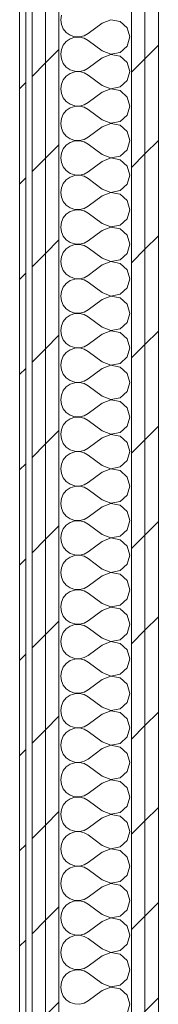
# Model space of a CAD drawing. Header units: millimetres. Extents: x -28277 to 305935, y -19284 to 4746.
# Tile 145 of 256: x 114887 to 115021, y -254 to 696. Entities that reach past the tile are written whole.
import ezdxf

# ---------------------------------------------------------------- set-up
doc = ezdxf.new("R2010")
doc.units = ezdxf.units.MM
doc.header["$MEASUREMENT"] = 0
doc.linetypes.add('Wipeout_Contour', pattern=[1000, 0, -1000])
doc.layers.add('Nuevo_08_E_Envans secs', color=7, linetype='Continuous')
doc.layers.add('Nuevo_08_E_Envans secs_Pluma_Nº__1', color=7, linetype='Continuous', lineweight=5)
for name, color, linetype, lineweight, true_color in [('Nuevo_08_E_Envans secs_Pluma_Nº__102', 7, 'Continuous', 5, 0xcccccc), ('Nuevo_08_E_Envans secs_Pluma_Nº__171', 171, 'Continuous', 13, 0xaaaaff), ('Nuevo_08_E_Envans secs_Pluma_Nº__177', 7, 'Continuous', 15, 0xf7e046)]:
    doc.layers.add(name, color=color, linetype=linetype, lineweight=lineweight, true_color=true_color)
pattern_1 = [(45, (114496.2, -37.4), (-91.924, 91.924), [97.5, -32.5]), (45, (114496.2, 54.52), (-91.924, 91.924), [97.5, -32.5])]

# ---------------------------------------------------------------- blocks, each defined once
blk = doc.blocks.new('*X176', base_point=(114496.2, -37.4))
at = {"layer": 'Nuevo_08_E_Envans secs_Pluma_Nº__102', "color": 254, "linetype": 'Continuous', "lineweight": 5, "true_color": 0xcccccc}
for p, q in [((114927.39, 700.49), (114926.75, 695.93)), ((114926.75, 695.93), (114927.39, 691.38)), ((114975.26, 695.87), (114966.75, 692.6)), ((114984.21, 694.17), (114975.26, 695.87)), ((114990.93, 688.03), (114984.21, 694.17)), ((114927.39, 691.38), (114929.24, 687.17)), ((114929.24, 687.17), (114932.18, 683.63)), ((114966.75, 692.6), (114953.42, 682.6)), ((114993.42, 679.27), (114990.93, 688.03)), ((114932.18, 674.9), (114929.24, 671.36)), ((114932.18, 683.63), (114935.97, 681.03)), ((114935.97, 677.51), (114932.18, 674.9)), ((114935.97, 681.03), (114940.32, 679.56)), ((114940.32, 678.98), (114935.97, 677.51)), ((114940.32, 679.56), (114944.92, 679.33)), ((114944.92, 679.2), (114940.32, 678.98)), ((114944.92, 679.33), (114949.4, 680.38)), ((114949.4, 678.16), (114944.92, 679.2)), ((114949.4, 680.38), (114953.42, 682.6)), ((114953.42, 675.93), (114949.4, 678.16)), ((114966.75, 665.93), (114953.42, 675.93)), ((114990.93, 670.5), (114993.42, 679.27)), ((114927.39, 667.15), (114926.75, 662.6)), ((114929.24, 671.36), (114927.39, 667.15)), ((114966.75, 665.93), (114975.26, 662.67)), ((114984.21, 664.36), (114990.93, 670.5)), ((114926.75, 662.6), (114927.39, 658.05)), ((114927.39, 658.05), (114929.24, 653.84)), ((114966.75, 659.27), (114953.42, 649.27)), ((114975.26, 662.53), (114966.75, 659.27)), ((114975.26, 662.67), (114984.21, 664.36)), ((114984.21, 660.84), (114975.26, 662.53)), ((114990.93, 654.7), (114984.21, 660.84)), ((114929.24, 653.84), (114932.18, 650.3)), ((114932.18, 650.3), (114935.97, 647.69)), ((114935.97, 647.69), (114940.32, 646.22)), ((114940.32, 646.22), (114944.92, 646)), ((114944.92, 646), (114949.4, 647.04)), ((114949.4, 647.04), (114953.42, 649.27)), ((114993.42, 645.93), (114990.93, 654.7)), ((114929.24, 638.03), (114927.39, 633.82)), ((114932.18, 641.57), (114929.24, 638.03)), ((114935.97, 644.17), (114932.18, 641.57)), ((114940.32, 645.64), (114935.97, 644.17)), ((114944.92, 645.87), (114940.32, 645.64)), ((114949.4, 644.83), (114944.92, 645.87)), ((114953.42, 642.6), (114949.4, 644.83)), ((114966.75, 632.6), (114953.42, 642.6)), ((114984.21, 631.03), (114990.93, 637.17)), ((114990.93, 637.17), (114993.42, 645.93)), ((114927.39, 633.82), (114926.75, 629.27)), ((114926.75, 629.27), (114927.39, 624.71)), ((114966.75, 632.6), (114975.26, 629.33)), ((114975.26, 629.2), (114966.75, 625.93)), ((114975.26, 629.33), (114984.21, 631.03)), ((114984.21, 627.51), (114975.26, 629.2)), ((114990.93, 621.36), (114984.21, 627.51)), ((114927.39, 624.71), (114929.24, 620.5)), ((114929.24, 620.5), (114932.18, 616.96)), ((114966.75, 625.93), (114953.42, 615.93)), ((114993.42, 612.6), (114990.93, 621.36)), ((114932.18, 608.24), (114929.24, 604.7)), ((114932.18, 616.96), (114935.97, 614.36)), ((114935.97, 610.84), (114932.18, 608.24)), ((114935.97, 614.36), (114940.32, 612.89)), ((114940.32, 612.31), (114935.97, 610.84)), ((114940.32, 612.89), (114944.92, 612.67)), ((114944.92, 612.53), (114940.32, 612.31)), ((114944.92, 612.67), (114949.4, 613.71)), ((114949.4, 611.49), (114944.92, 612.53)), ((114949.4, 613.71), (114953.42, 615.93)), ((114953.42, 609.27), (114949.4, 611.49)), ((114966.75, 599.27), (114953.42, 609.27)), ((114990.93, 603.84), (114993.42, 612.6)), ((114927.39, 600.49), (114926.75, 595.93)), ((114929.24, 604.7), (114927.39, 600.49)), ((114966.75, 599.27), (114975.26, 596)), ((114984.21, 597.69), (114990.93, 603.84)), ((114926.75, 595.93), (114927.39, 591.38)), ((114927.39, 591.38), (114929.24, 587.17)), ((114966.75, 592.6), (114953.42, 582.6)), ((114975.26, 595.87), (114966.75, 592.6)), ((114975.26, 596), (114984.21, 597.69)), ((114984.21, 594.17), (114975.26, 595.87)), ((114990.93, 588.03), (114984.21, 594.17)), ((114929.24, 587.17), (114932.18, 583.63)), ((114932.18, 583.63), (114935.97, 581.03)), ((114935.97, 581.03), (114940.32, 579.56)), ((114940.32, 579.56), (114944.92, 579.33)), ((114944.92, 579.33), (114949.4, 580.38)), ((114949.4, 580.38), (114953.42, 582.6)), ((114993.42, 579.27), (114990.93, 588.03)), ((114929.24, 571.36), (114927.39, 567.15)), ((114932.18, 574.9), (114929.24, 571.36)), ((114935.97, 577.51), (114932.18, 574.9)), ((114940.32, 578.98), (114935.97, 577.51)), ((114944.92, 579.2), (114940.32, 578.98)), ((114949.4, 578.16), (114944.92, 579.2)), ((114953.42, 575.93), (114949.4, 578.16)), ((114966.75, 565.93), (114953.42, 575.93)), ((114984.21, 564.36), (114990.93, 570.5)), ((114990.93, 570.5), (114993.42, 579.27)), ((114927.39, 567.15), (114926.75, 562.6)), ((114926.75, 562.6), (114927.39, 558.05)), ((114966.75, 565.93), (114975.26, 562.67)), ((114975.26, 562.53), (114966.75, 559.27)), ((114975.26, 562.67), (114984.21, 564.36)), ((114984.21, 560.84), (114975.26, 562.53)), ((114990.93, 554.7), (114984.21, 560.84)), ((114927.39, 558.05), (114929.24, 553.84)), ((114929.24, 553.84), (114932.18, 550.3)), ((114966.75, 559.27), (114953.42, 549.27)), ((114993.42, 545.93), (114990.93, 554.7)), ((114932.18, 541.57), (114929.24, 538.03)), ((114932.18, 550.3), (114935.97, 547.69)), ((114935.97, 544.17), (114932.18, 541.57)), ((114935.97, 547.69), (114940.32, 546.22)), ((114940.32, 545.64), (114935.97, 544.17)), ((114940.32, 546.22), (114944.92, 546)), ((114944.92, 545.87), (114940.32, 545.64)), ((114944.92, 546), (114949.4, 547.04)), ((114949.4, 544.83), (114944.92, 545.87)), ((114949.4, 547.04), (114953.42, 549.27)), ((114953.42, 542.6), (114949.4, 544.83)), ((114966.75, 532.6), (114953.42, 542.6)), ((114990.93, 537.17), (114993.42, 545.93)), ((114927.39, 533.82), (114926.75, 529.27)), ((114929.24, 538.03), (114927.39, 533.82)), ((114966.75, 532.6), (114975.26, 529.33)), ((114984.21, 531.03), (114990.93, 537.17)), ((114926.75, 529.27), (114927.39, 524.71)), ((114927.39, 524.71), (114929.24, 520.5)), ((114966.75, 525.93), (114953.42, 515.93)), ((114975.26, 529.2), (114966.75, 525.93)), ((114975.26, 529.33), (114984.21, 531.03)), ((114984.21, 527.51), (114975.26, 529.2)), ((114990.93, 521.36), (114984.21, 527.51)), ((114929.24, 520.5), (114932.18, 516.96)), ((114932.18, 516.96), (114935.97, 514.36)), ((114935.97, 514.36), (114940.32, 512.89)), ((114944.92, 512.67), (114949.4, 513.71)), ((114949.4, 513.71), (114953.42, 515.93)), ((114993.42, 512.6), (114990.93, 521.36)), ((114929.24, 504.7), (114927.39, 500.49)), ((114932.18, 508.24), (114929.24, 504.7)), ((114935.97, 510.84), (114932.18, 508.24)), ((114940.32, 512.31), (114935.97, 510.84)), ((114940.32, 512.89), (114944.92, 512.67)), ((114944.92, 512.53), (114940.32, 512.31)), ((114949.4, 511.49), (114944.92, 512.53)), ((114953.42, 509.27), (114949.4, 511.49)), ((114966.75, 499.27), (114953.42, 509.27)), ((114984.21, 497.69), (114990.93, 503.84)), ((114990.93, 503.84), (114993.42, 512.6)), ((114927.39, 500.49), (114926.75, 495.93)), ((114926.75, 495.93), (114927.39, 491.38)), ((114966.75, 499.27), (114975.26, 496)), ((114975.26, 495.87), (114966.75, 492.6)), ((114975.26, 496), (114984.21, 497.69)), ((114984.21, 494.17), (114975.26, 495.87)), ((114990.93, 488.03), (114984.21, 494.17)), ((114927.39, 491.38), (114929.24, 487.17)), ((114929.24, 487.17), (114932.18, 483.63)), ((114966.75, 492.6), (114953.42, 482.6)), ((114993.42, 479.27), (114990.93, 488.03)), ((114932.18, 483.63), (114935.97, 481.03)), ((114935.97, 477.51), (114932.18, 474.9)), ((114935.97, 481.03), (114940.32, 479.56)), ((114940.32, 478.98), (114935.97, 477.51)), ((114940.32, 479.56), (114944.92, 479.33)), ((114944.92, 479.2), (114940.32, 478.98)), ((114944.92, 479.33), (114949.4, 480.38)), ((114949.4, 478.16), (114944.92, 479.2)), ((114949.4, 480.38), (114953.42, 482.6)), ((114953.42, 475.93), (114949.4, 478.16)), ((114966.75, 465.93), (114953.42, 475.93)), ((114990.93, 470.5), (114993.42, 479.27)), ((114927.39, 467.15), (114926.75, 462.6)), ((114929.24, 471.36), (114927.39, 467.15)), ((114932.18, 474.9), (114929.24, 471.36)), ((114966.75, 465.93), (114975.26, 462.67)), ((114984.21, 464.36), (114990.93, 470.5)), ((114926.75, 462.6), (114927.39, 458.05)), ((114927.39, 458.05), (114929.24, 453.84)), ((114966.75, 459.27), (114953.42, 449.27)), ((114975.26, 462.53), (114966.75, 459.27)), ((114975.26, 462.67), (114984.21, 464.36)), ((114984.21, 460.84), (114975.26, 462.53)), ((114990.93, 454.7), (114984.21, 460.84)), ((114929.24, 453.84), (114932.18, 450.3)), ((114932.18, 450.3), (114935.97, 447.69)), ((114935.97, 447.69), (114940.32, 446.22)), ((114944.92, 446), (114949.4, 447.04)), ((114949.4, 447.04), (114953.42, 449.27)), ((114993.42, 445.93), (114990.93, 454.7)), ((114929.24, 438.03), (114927.39, 433.82)), ((114932.18, 441.57), (114929.24, 438.03)), ((114935.97, 444.17), (114932.18, 441.57)), ((114940.32, 445.64), (114935.97, 444.17)), ((114940.32, 446.22), (114944.92, 446)), ((114944.92, 445.87), (114940.32, 445.64)), ((114949.4, 444.83), (114944.92, 445.87)), ((114953.42, 442.6), (114949.4, 444.83)), ((114966.75, 432.6), (114953.42, 442.6)), ((114984.21, 431.03), (114990.93, 437.17)), ((114990.93, 437.17), (114993.42, 445.93)), ((114927.39, 433.82), (114926.75, 429.27)), ((114926.75, 429.27), (114927.39, 424.71)), ((114966.75, 432.6), (114975.26, 429.33)), ((114975.26, 429.2), (114966.75, 425.93)), ((114975.26, 429.33), (114984.21, 431.03)), ((114984.21, 427.51), (114975.26, 429.2)), ((114927.39, 424.71), (114929.24, 420.5)), ((114929.24, 420.5), (114932.18, 416.96)), ((114966.75, 425.93), (114953.42, 415.93)), ((114990.93, 421.36), (114984.21, 427.51)), ((114993.42, 412.6), (114990.93, 421.36)), ((114932.18, 416.96), (114935.97, 414.36)), ((114935.97, 410.84), (114932.18, 408.24)), ((114935.97, 414.36), (114940.32, 412.89)), ((114940.32, 412.31), (114935.97, 410.84)), ((114940.32, 412.89), (114944.92, 412.67)), ((114944.92, 412.53), (114940.32, 412.31)), ((114944.92, 412.67), (114949.4, 413.71)), ((114949.4, 411.49), (114944.92, 412.53)), ((114949.4, 413.71), (114953.42, 415.93)), ((114953.42, 409.27), (114949.4, 411.49)), ((114966.75, 399.27), (114953.42, 409.27)), ((114990.93, 403.84), (114993.42, 412.6)), ((114927.39, 400.49), (114926.75, 395.93)), ((114929.24, 404.7), (114927.39, 400.49)), ((114932.18, 408.24), (114929.24, 404.7)), ((114966.75, 399.27), (114975.26, 396)), ((114984.21, 397.69), (114990.93, 403.84)), ((114926.75, 395.93), (114927.39, 391.38)), ((114927.39, 391.38), (114929.24, 387.17)), ((114966.75, 392.6), (114953.42, 382.6)), ((114975.26, 395.87), (114966.75, 392.6)), ((114975.26, 396), (114984.21, 397.69)), ((114984.21, 394.17), (114975.26, 395.87)), ((114990.93, 388.03), (114984.21, 394.17)), ((114929.24, 387.17), (114932.18, 383.63)), ((114932.18, 383.63), (114935.97, 381.03)), ((114935.97, 381.03), (114940.32, 379.56)), ((114944.92, 379.33), (114949.4, 380.38)), ((114949.4, 380.38), (114953.42, 382.6)), ((114993.42, 379.27), (114990.93, 388.03)), ((114929.24, 371.36), (114927.39, 367.15)), ((114932.18, 374.9), (114929.24, 371.36)), ((114935.97, 377.51), (114932.18, 374.9)), ((114940.32, 378.98), (114935.97, 377.51)), ((114940.32, 379.56), (114944.92, 379.33)), ((114944.92, 379.2), (114940.32, 378.98)), ((114949.4, 378.16), (114944.92, 379.2)), ((114953.42, 375.93), (114949.4, 378.16)), ((114966.75, 365.93), (114953.42, 375.93)), ((114990.93, 370.5), (114993.42, 379.27)), ((114927.39, 367.15), (114926.75, 362.6)), ((114926.75, 362.6), (114927.39, 358.05)), ((114966.75, 365.93), (114975.26, 362.67)), ((114975.26, 362.53), (114966.75, 359.27)), ((114975.26, 362.67), (114984.21, 364.36)), ((114984.21, 360.84), (114975.26, 362.53)), ((114984.21, 364.36), (114990.93, 370.5)), ((114927.39, 358.05), (114929.24, 353.84)), ((114929.24, 353.84), (114932.18, 350.3)), ((114966.75, 359.27), (114953.42, 349.27)), ((114990.93, 354.7), (114984.21, 360.84)), ((114993.42, 345.93), (114990.93, 354.7)), ((114932.18, 350.3), (114935.97, 347.69)), ((114935.97, 344.17), (114932.18, 341.57)), ((114935.97, 347.69), (114940.32, 346.22)), ((114940.32, 345.64), (114935.97, 344.17)), ((114940.32, 346.22), (114944.92, 346)), ((114944.92, 345.87), (114940.32, 345.64)), ((114944.92, 346), (114949.4, 347.04)), ((114949.4, 344.83), (114944.92, 345.87)), ((114949.4, 347.04), (114953.42, 349.27)), ((114953.42, 342.6), (114949.4, 344.83)), ((114966.75, 332.6), (114953.42, 342.6)), ((114990.93, 337.17), (114993.42, 345.93)), ((114927.39, 333.82), (114926.75, 329.27)), ((114929.24, 338.03), (114927.39, 333.82)), ((114932.18, 341.57), (114929.24, 338.03)), ((114966.75, 332.6), (114975.26, 329.33)), ((114984.21, 331.03), (114990.93, 337.17)), ((114926.75, 329.27), (114927.39, 324.71)), ((114927.39, 324.71), (114929.24, 320.5)), ((114966.75, 325.93), (114953.42, 315.93)), ((114975.26, 329.2), (114966.75, 325.93)), ((114975.26, 329.33), (114984.21, 331.03)), ((114984.21, 327.51), (114975.26, 329.2)), ((114990.93, 321.36), (114984.21, 327.51)), ((114929.24, 320.5), (114932.18, 316.96)), ((114932.18, 316.96), (114935.97, 314.36)), ((114935.97, 314.36), (114940.32, 312.89)), ((114944.92, 312.67), (114949.4, 313.71)), ((114949.4, 313.71), (114953.42, 315.93)), ((114993.42, 312.6), (114990.93, 321.36)), ((114929.24, 304.7), (114927.39, 300.49)), ((114932.18, 308.24), (114929.24, 304.7)), ((114935.97, 310.84), (114932.18, 308.24)), ((114940.32, 312.31), (114935.97, 310.84)), ((114940.32, 312.89), (114944.92, 312.67)), ((114944.92, 312.53), (114940.32, 312.31)), ((114949.4, 311.49), (114944.92, 312.53)), ((114953.42, 309.27), (114949.4, 311.49)), ((114966.75, 299.27), (114953.42, 309.27)), ((114990.93, 303.84), (114993.42, 312.6)), ((114927.39, 300.49), (114926.75, 295.93)), ((114926.75, 295.93), (114927.39, 291.38)), ((114966.75, 299.27), (114975.26, 296)), ((114975.26, 295.87), (114966.75, 292.6)), ((114975.26, 296), (114984.21, 297.69)), ((114984.21, 294.17), (114975.26, 295.87)), ((114984.21, 297.69), (114990.93, 303.84)), ((114927.39, 291.38), (114929.24, 287.17)), ((114929.24, 287.17), (114932.18, 283.63)), ((114966.75, 292.6), (114953.42, 282.6)), ((114990.93, 288.03), (114984.21, 294.17)), ((114993.42, 279.27), (114990.93, 288.03)), ((114932.18, 283.63), (114935.97, 281.03)), ((114935.97, 277.51), (114932.18, 274.9)), ((114935.97, 281.03), (114940.32, 279.56)), ((114940.32, 278.98), (114935.97, 277.51)), ((114940.32, 279.56), (114944.92, 279.33)), ((114944.92, 279.2), (114940.32, 278.98)), ((114944.92, 279.33), (114949.4, 280.38)), ((114949.4, 278.16), (114944.92, 279.2)), ((114949.4, 280.38), (114953.42, 282.6)), ((114953.42, 275.93), (114949.4, 278.16)), ((114966.75, 265.93), (114953.42, 275.93)), ((114990.93, 270.5), (114993.42, 279.27)), ((114927.39, 267.15), (114926.75, 262.6)), ((114929.24, 271.36), (114927.39, 267.15)), ((114932.18, 274.9), (114929.24, 271.36)), ((114984.21, 264.36), (114990.93, 270.5)), ((114926.75, 262.6), (114927.39, 258.05)), ((114927.39, 258.05), (114929.24, 253.84)), ((114966.75, 259.27), (114953.42, 249.27)), ((114966.75, 265.93), (114975.26, 262.67)), ((114975.26, 262.53), (114966.75, 259.27)), ((114975.26, 262.67), (114984.21, 264.36)), ((114984.21, 260.84), (114975.26, 262.53)), ((114990.93, 254.7), (114984.21, 260.84)), ((114929.24, 253.84), (114932.18, 250.3)), ((114932.18, 250.3), (114935.97, 247.69)), ((114935.97, 247.69), (114940.32, 246.22)), ((114944.92, 246), (114949.4, 247.04)), ((114949.4, 247.04), (114953.42, 249.27)), ((114993.42, 245.93), (114990.93, 254.7)), ((114929.24, 238.03), (114927.39, 233.82)), ((114932.18, 241.57), (114929.24, 238.03)), ((114935.97, 244.17), (114932.18, 241.57)), ((114940.32, 245.64), (114935.97, 244.17)), ((114940.32, 246.22), (114944.92, 246)), ((114944.92, 245.87), (114940.32, 245.64)), ((114949.4, 244.83), (114944.92, 245.87)), ((114953.42, 242.6), (114949.4, 244.83)), ((114966.75, 232.6), (114953.42, 242.6)), ((114990.93, 237.17), (114993.42, 245.93)), ((114927.39, 233.82), (114926.75, 229.27)), ((114926.75, 229.27), (114927.39, 224.71)), ((114966.75, 232.6), (114975.26, 229.33)), ((114975.26, 229.2), (114966.75, 225.93)), ((114975.26, 229.33), (114984.21, 231.03)), ((114984.21, 227.51), (114975.26, 229.2)), ((114984.21, 231.03), (114990.93, 237.17)), ((114927.39, 224.71), (114929.24, 220.5)), ((114929.24, 220.5), (114932.18, 216.96)), ((114966.75, 225.93), (114953.42, 215.93)), ((114990.93, 221.36), (114984.21, 227.51)), ((114993.42, 212.6), (114990.93, 221.36)), ((114932.18, 216.96), (114935.97, 214.36)), ((114935.97, 210.84), (114932.18, 208.24)), ((114935.97, 214.36), (114940.32, 212.89)), ((114940.32, 212.31), (114935.97, 210.84)), ((114940.32, 212.89), (114944.92, 212.67)), ((114944.92, 212.53), (114940.32, 212.31)), ((114944.92, 212.67), (114949.4, 213.71)), ((114949.4, 211.49), (114944.92, 212.53)), ((114949.4, 213.71), (114953.42, 215.93)), ((114953.42, 209.27), (114949.4, 211.49)), ((114966.75, 199.27), (114953.42, 209.27)), ((114990.93, 203.84), (114993.42, 212.6)), ((114927.39, 200.49), (114926.75, 195.93)), ((114929.24, 204.7), (114927.39, 200.49)), ((114932.18, 208.24), (114929.24, 204.7)), ((114984.21, 197.69), (114990.93, 203.84)), ((114926.75, 195.93), (114927.39, 191.38)), ((114927.39, 191.38), (114929.24, 187.17)), ((114966.75, 192.6), (114953.42, 182.6)), ((114966.75, 199.27), (114975.26, 196)), ((114975.26, 195.87), (114966.75, 192.6)), ((114975.26, 196), (114984.21, 197.69)), ((114984.21, 194.17), (114975.26, 195.87)), ((114990.93, 188.03), (114984.21, 194.17)), ((114929.24, 187.17), (114932.18, 183.63)), ((114932.18, 183.63), (114935.97, 181.03)), ((114935.97, 181.03), (114940.32, 179.56)), ((114949.4, 180.38), (114953.42, 182.6)), ((114993.42, 179.27), (114990.93, 188.03)), ((114929.24, 171.36), (114927.39, 167.15)), ((114932.18, 174.9), (114929.24, 171.36)), ((114935.97, 177.51), (114932.18, 174.9)), ((114940.32, 178.98), (114935.97, 177.51)), ((114940.32, 179.56), (114944.92, 179.33)), ((114944.92, 179.2), (114940.32, 178.98)), ((114944.92, 179.33), (114949.4, 180.38)), ((114949.4, 178.16), (114944.92, 179.2)), ((114953.42, 175.93), (114949.4, 178.16)), ((114966.75, 165.93), (114953.42, 175.93)), ((114990.93, 170.5), (114993.42, 179.27)), ((114927.39, 167.15), (114926.75, 162.6)), ((114926.75, 162.6), (114927.39, 158.05)), ((114966.75, 165.93), (114975.26, 162.67)), ((114975.26, 162.53), (114966.75, 159.27)), ((114975.26, 162.67), (114984.21, 164.36)), ((114984.21, 160.84), (114975.26, 162.53)), ((114984.21, 164.36), (114990.93, 170.5)), ((114927.39, 158.05), (114929.24, 153.84)), ((114929.24, 153.84), (114932.18, 150.3)), ((114966.75, 159.27), (114953.42, 149.27)), ((114990.93, 154.7), (114984.21, 160.84)), ((114993.42, 145.93), (114990.93, 154.7)), ((114932.18, 150.3), (114935.97, 147.69)), ((114935.97, 144.17), (114932.18, 141.57)), ((114935.97, 147.69), (114940.32, 146.22)), ((114940.32, 145.64), (114935.97, 144.17)), ((114940.32, 146.22), (114944.92, 146)), ((114944.92, 145.87), (114940.32, 145.64)), ((114944.92, 146), (114949.4, 147.04)), ((114949.4, 144.83), (114944.92, 145.87)), ((114949.4, 147.04), (114953.42, 149.27)), ((114953.42, 142.6), (114949.4, 144.83)), ((114966.75, 132.6), (114953.42, 142.6)), ((114990.93, 137.17), (114993.42, 145.93)), ((114927.39, 133.82), (114926.75, 129.27)), ((114929.24, 138.03), (114927.39, 133.82)), ((114932.18, 141.57), (114929.24, 138.03)), ((114984.21, 131.03), (114990.93, 137.17)), ((114926.75, 129.27), (114927.39, 124.71)), ((114927.39, 124.71), (114929.24, 120.5)), ((114966.75, 125.93), (114953.42, 115.93)), ((114966.75, 132.6), (114975.26, 129.33)), ((114975.26, 129.2), (114966.75, 125.93)), ((114975.26, 129.33), (114984.21, 131.03)), ((114984.21, 127.51), (114975.26, 129.2)), ((114990.93, 121.36), (114984.21, 127.51)), ((114929.24, 120.5), (114932.18, 116.96)), ((114932.18, 116.96), (114935.97, 114.36)), ((114935.97, 114.36), (114940.32, 112.89)), ((114949.4, 113.71), (114953.42, 115.93)), ((114993.42, 112.6), (114990.93, 121.36)), ((114929.24, 104.7), (114927.39, 100.49)), ((114932.18, 108.24), (114929.24, 104.7)), ((114935.97, 110.84), (114932.18, 108.24)), ((114940.32, 112.31), (114935.97, 110.84)), ((114940.32, 112.89), (114944.92, 112.67)), ((114944.92, 112.53), (114940.32, 112.31)), ((114944.92, 112.67), (114949.4, 113.71)), ((114949.4, 111.49), (114944.92, 112.53)), ((114953.42, 109.27), (114949.4, 111.49)), ((114966.75, 99.27), (114953.42, 109.27)), ((114990.93, 103.84), (114993.42, 112.6)), ((114927.39, 100.49), (114926.75, 95.93)), ((114926.75, 95.93), (114927.39, 91.38)), ((114966.75, 99.27), (114975.26, 96)), ((114975.26, 95.87), (114966.75, 92.6)), ((114975.26, 96), (114984.21, 97.69)), ((114984.21, 94.17), (114975.26, 95.87)), ((114984.21, 97.69), (114990.93, 103.84)), ((114927.39, 91.38), (114929.24, 87.17)), ((114929.24, 87.17), (114932.18, 83.63)), ((114966.75, 92.6), (114953.42, 82.6)), ((114990.93, 88.03), (114984.21, 94.17)), ((114993.42, 79.27), (114990.93, 88.03)), ((114932.18, 83.63), (114935.97, 81.03)), ((114935.97, 77.51), (114932.18, 74.9)), ((114935.97, 81.03), (114940.32, 79.56)), ((114940.32, 78.98), (114935.97, 77.51)), ((114940.32, 79.56), (114944.92, 79.33)), ((114944.92, 79.2), (114940.32, 78.98)), ((114944.92, 79.33), (114949.4, 80.38)), ((114949.4, 78.16), (114944.92, 79.2)), ((114949.4, 80.38), (114953.42, 82.6)), ((114953.42, 75.93), (114949.4, 78.16)), ((114990.93, 70.5), (114993.42, 79.27)), ((114927.39, 67.15), (114926.75, 62.6)), ((114929.24, 71.36), (114927.39, 67.15)), ((114932.18, 74.9), (114929.24, 71.36)), ((114966.75, 65.93), (114953.42, 75.93)), ((114984.21, 64.36), (114990.93, 70.5)), ((114926.75, 62.6), (114927.39, 58.05)), ((114927.39, 58.05), (114929.24, 53.84)), ((114966.75, 59.27), (114953.42, 49.27)), ((114966.75, 65.93), (114975.26, 62.67)), ((114975.26, 62.53), (114966.75, 59.27)), ((114975.26, 62.67), (114984.21, 64.36)), ((114984.21, 60.84), (114975.26, 62.53)), ((114990.93, 54.7), (114984.21, 60.84)), ((114929.24, 53.84), (114932.18, 50.3)), ((114932.18, 50.3), (114935.97, 47.69)), ((114935.97, 47.69), (114940.32, 46.22)), ((114949.4, 47.04), (114953.42, 49.27)), ((114993.42, 45.93), (114990.93, 54.7)), ((114929.24, 38.03), (114927.39, 33.82)), ((114932.18, 41.57), (114929.24, 38.03)), ((114935.97, 44.17), (114932.18, 41.57)), ((114940.32, 45.64), (114935.97, 44.17)), ((114940.32, 46.22), (114944.92, 46)), ((114944.92, 45.87), (114940.32, 45.64)), ((114944.92, 46), (114949.4, 47.04)), ((114949.4, 44.83), (114944.92, 45.87)), ((114953.42, 42.6), (114949.4, 44.83)), ((114966.75, 32.6), (114953.42, 42.6)), ((114990.93, 37.17), (114993.42, 45.93)), ((114927.39, 33.82), (114926.75, 29.27)), ((114926.75, 29.27), (114927.39, 24.71)), ((114966.75, 32.6), (114975.26, 29.33)), ((114975.26, 29.2), (114966.75, 25.93)), ((114975.26, 29.33), (114984.21, 31.03)), ((114984.21, 27.51), (114975.26, 29.2)), ((114984.21, 31.03), (114990.93, 37.17)), ((114927.39, 24.71), (114929.24, 20.5)), ((114929.24, 20.5), (114932.18, 16.96)), ((114966.75, 25.93), (114953.42, 15.93)), ((114990.93, 21.36), (114984.21, 27.51)), ((114993.42, 12.6), (114990.93, 21.36)), ((114932.18, 16.96), (114935.97, 14.36)), ((114935.97, 10.84), (114932.18, 8.24)), ((114935.97, 14.36), (114940.32, 12.89)), ((114940.32, 12.31), (114935.97, 10.84)), ((114940.32, 12.89), (114944.92, 12.67)), ((114944.92, 12.53), (114940.32, 12.31)), ((114944.92, 12.67), (114949.4, 13.71)), ((114949.4, 11.49), (114944.92, 12.53)), ((114949.4, 13.71), (114953.42, 15.93)), ((114953.42, 9.27), (114949.4, 11.49)), ((114990.93, 3.84), (114993.42, 12.6)), ((114927.39, 0.49), (114926.75, -4.07)), ((114929.24, 4.7), (114927.39, 0.49)), ((114932.18, 8.24), (114929.24, 4.7)), ((114966.75, -0.73), (114953.42, 9.27)), ((114984.21, -2.31), (114990.93, 3.84)), ((114926.75, -4.07), (114927.39, -8.62)), ((114927.39, -8.62), (114929.24, -12.83)), ((114966.75, -7.4), (114953.42, -17.4)), ((114966.75, -0.73), (114975.26, -4)), ((114975.26, -4.13), (114966.75, -7.4)), ((114975.26, -4), (114984.21, -2.31)), ((114984.21, -5.83), (114975.26, -4.13)), ((114990.93, -11.97), (114984.21, -5.83)), ((114929.24, -12.83), (114932.18, -16.37)), ((114932.18, -16.37), (114935.97, -18.97)), ((114935.97, -18.97), (114940.32, -20.44)), ((114949.4, -19.62), (114953.42, -17.4)), ((114993.42, -20.73), (114990.93, -11.97)), ((114932.18, -25.1), (114929.24, -28.64)), ((114935.97, -22.49), (114932.18, -25.1)), ((114940.32, -21.02), (114935.97, -22.49)), ((114940.32, -20.44), (114944.92, -20.67)), ((114944.92, -20.8), (114940.32, -21.02)), ((114944.92, -20.67), (114949.4, -19.62)), ((114949.4, -21.84), (114944.92, -20.8)), ((114953.42, -24.07), (114949.4, -21.84)), ((114966.75, -34.07), (114953.42, -24.07)), ((114990.93, -29.5), (114993.42, -20.73)), ((114927.39, -32.85), (114926.75, -37.4)), ((114926.75, -37.4), (114927.39, -41.95)), ((114929.24, -28.64), (114927.39, -32.85)), ((114966.75, -34.07), (114975.26, -37.33)), ((114975.26, -37.47), (114966.75, -40.73)), ((114975.26, -37.33), (114984.21, -35.64)), ((114984.21, -39.16), (114975.26, -37.47)), ((114984.21, -35.64), (114990.93, -29.5)), ((114927.39, -41.95), (114929.24, -46.16)), ((114929.24, -46.16), (114932.18, -49.7)), ((114966.75, -40.73), (114953.42, -50.73)), ((114990.93, -45.3), (114984.21, -39.16)), ((114993.42, -54.07), (114990.93, -45.3)), ((114932.18, -49.7), (114935.97, -52.31)), ((114935.97, -55.83), (114932.18, -58.43)), ((114935.97, -52.31), (114940.32, -53.78)), ((114940.32, -54.36), (114935.97, -55.83)), ((114940.32, -53.78), (114944.92, -54)), ((114944.92, -54.13), (114940.32, -54.36)), ((114944.92, -54), (114949.4, -52.96)), ((114949.4, -55.17), (114944.92, -54.13)), ((114949.4, -52.96), (114953.42, -50.73)), ((114953.42, -57.4), (114949.4, -55.17)), ((114990.93, -62.83), (114993.42, -54.07)), ((114927.39, -66.18), (114926.75, -70.73)), ((114929.24, -61.97), (114927.39, -66.18)), ((114932.18, -58.43), (114929.24, -61.97)), ((114966.75, -67.4), (114953.42, -57.4)), ((114984.21, -68.97), (114990.93, -62.83)), ((114926.75, -70.73), (114927.39, -75.29)), ((114927.39, -75.29), (114929.24, -79.5)), ((114966.75, -74.07), (114953.42, -84.07)), ((114966.75, -67.4), (114975.26, -70.67)), ((114975.26, -70.8), (114966.75, -74.07)), ((114975.26, -70.67), (114984.21, -68.97)), ((114984.21, -72.49), (114975.26, -70.8)), ((114990.93, -78.64), (114984.21, -72.49)), ((114929.24, -79.5), (114932.18, -83.04)), ((114932.18, -83.04), (114935.97, -85.64)), ((114949.4, -86.29), (114953.42, -84.07)), ((114993.42, -87.4), (114990.93, -78.64)), ((114932.18, -91.76), (114929.24, -95.3)), ((114935.97, -89.16), (114932.18, -91.76)), ((114935.97, -85.64), (114940.32, -87.11)), ((114940.32, -87.69), (114935.97, -89.16)), ((114940.32, -87.11), (114944.92, -87.33)), ((114944.92, -87.47), (114940.32, -87.69)), ((114944.92, -87.33), (114949.4, -86.29)), ((114949.4, -88.51), (114944.92, -87.47)), ((114953.42, -90.73), (114949.4, -88.51)), ((114966.75, -100.73), (114953.42, -90.73)), ((114990.93, -96.16), (114993.42, -87.4)), ((114927.39, -99.51), (114926.75, -104.07)), ((114926.75, -104.07), (114927.39, -108.62)), ((114929.24, -95.3), (114927.39, -99.51)), ((114966.75, -100.73), (114975.26, -104)), ((114975.26, -104.13), (114966.75, -107.4)), ((114975.26, -104), (114984.21, -102.31)), ((114984.21, -105.83), (114975.26, -104.13)), ((114984.21, -102.31), (114990.93, -96.16)), ((114927.39, -108.62), (114929.24, -112.83)), ((114929.24, -112.83), (114932.18, -116.37)), ((114966.75, -107.4), (114953.42, -117.4)), ((114990.93, -111.97), (114984.21, -105.83)), ((114993.42, -120.73), (114990.93, -111.97)), ((114932.18, -116.37), (114935.97, -118.97)), ((114935.97, -122.49), (114932.18, -125.1)), ((114935.97, -118.97), (114940.32, -120.44)), ((114940.32, -121.02), (114935.97, -122.49)), ((114940.32, -120.44), (114944.92, -120.67)), ((114944.92, -120.8), (114940.32, -121.02)), ((114944.92, -120.67), (114949.4, -119.62)), ((114949.4, -121.84), (114944.92, -120.8)), ((114949.4, -119.62), (114953.42, -117.4)), ((114953.42, -124.07), (114949.4, -121.84)), ((114990.93, -129.5), (114993.42, -120.73)), ((114927.39, -132.85), (114926.75, -137.4)), ((114929.24, -128.64), (114927.39, -132.85)), ((114932.18, -125.1), (114929.24, -128.64)), ((114966.75, -134.07), (114953.42, -124.07)), ((114984.21, -135.64), (114990.93, -129.5)), ((114926.75, -137.4), (114927.39, -141.95)), ((114927.39, -141.95), (114929.24, -146.16)), ((114966.75, -140.73), (114953.42, -150.73)), ((114966.75, -134.07), (114975.26, -137.33)), ((114975.26, -137.47), (114966.75, -140.73)), ((114975.26, -137.33), (114984.21, -135.64)), ((114984.21, -139.16), (114975.26, -137.47)), ((114990.93, -145.3), (114984.21, -139.16)), ((114929.24, -146.16), (114932.18, -149.7)), ((114932.18, -149.7), (114935.97, -152.31)), ((114949.4, -152.96), (114953.42, -150.73)), ((114993.42, -154.07), (114990.93, -145.3)), ((114932.18, -158.43), (114929.24, -161.97)), ((114935.97, -155.83), (114932.18, -158.43)), ((114935.97, -152.31), (114940.32, -153.78)), ((114940.32, -154.36), (114935.97, -155.83)), ((114940.32, -153.78), (114944.92, -154)), ((114944.92, -154.13), (114940.32, -154.36)), ((114944.92, -154), (114949.4, -152.96)), ((114949.4, -155.17), (114944.92, -154.13)), ((114953.42, -157.4), (114949.4, -155.17)), ((114966.75, -167.4), (114953.42, -157.4)), ((114990.93, -162.83), (114993.42, -154.07)), ((114927.39, -166.18), (114926.75, -170.73)), ((114926.75, -170.73), (114927.39, -175.29)), ((114929.24, -161.97), (114927.39, -166.18)), ((114966.75, -167.4), (114975.26, -170.67)), ((114975.26, -170.8), (114966.75, -174.07)), ((114975.26, -170.67), (114984.21, -168.97)), ((114984.21, -172.49), (114975.26, -170.8)), ((114984.21, -168.97), (114990.93, -162.83)), ((114927.39, -175.29), (114929.24, -179.5)), ((114929.24, -179.5), (114932.18, -183.04)), ((114966.75, -174.07), (114953.42, -184.07)), ((114990.93, -178.64), (114984.21, -172.49)), ((114993.42, -187.4), (114990.93, -178.64)), ((114932.18, -183.04), (114935.97, -185.64)), ((114935.97, -189.16), (114932.18, -191.76)), ((114935.97, -185.64), (114940.32, -187.11)), ((114940.32, -187.69), (114935.97, -189.16)), ((114940.32, -187.11), (114944.92, -187.33)), ((114944.92, -187.47), (114940.32, -187.69)), ((114944.92, -187.33), (114949.4, -186.29)), ((114949.4, -188.51), (114944.92, -187.47)), ((114949.4, -186.29), (114953.42, -184.07)), ((114953.42, -190.73), (114949.4, -188.51)), ((114990.93, -196.16), (114993.42, -187.4)), ((114927.39, -199.51), (114926.75, -204.07)), ((114929.24, -195.3), (114927.39, -199.51)), ((114932.18, -191.76), (114929.24, -195.3)), ((114966.75, -200.73), (114953.42, -190.73)), ((114984.21, -202.31), (114990.93, -196.16)), ((114926.75, -204.07), (114927.39, -208.62)), ((114927.39, -208.62), (114929.24, -212.83)), ((114966.75, -207.4), (114953.42, -217.4)), ((114966.75, -200.73), (114975.26, -204)), ((114975.26, -204.13), (114966.75, -207.4)), ((114975.26, -204), (114984.21, -202.31)), ((114984.21, -205.83), (114975.26, -204.13)), ((114990.93, -211.97), (114984.21, -205.83)), ((114929.24, -212.83), (114932.18, -216.37)), ((114932.18, -216.37), (114935.97, -218.97)), ((114949.4, -219.62), (114953.42, -217.4)), ((114993.42, -220.73), (114990.93, -211.97)), ((114932.18, -225.1), (114929.24, -228.64)), ((114935.97, -222.49), (114932.18, -225.1)), ((114935.97, -218.97), (114940.32, -220.44)), ((114940.32, -221.02), (114935.97, -222.49)), ((114940.32, -220.44), (114944.92, -220.67)), ((114944.92, -220.8), (114940.32, -221.02)), ((114944.92, -220.67), (114949.4, -219.62)), ((114949.4, -221.84), (114944.92, -220.8)), ((114953.42, -224.07), (114949.4, -221.84)), ((114966.75, -234.07), (114953.42, -224.07)), ((114990.93, -229.5), (114993.42, -220.73)), ((114927.39, -232.85), (114926.75, -237.4)), ((114926.75, -237.4), (114927.39, -241.95)), ((114929.24, -228.64), (114927.39, -232.85)), ((114966.75, -234.07), (114975.26, -237.33)), ((114975.26, -237.47), (114966.75, -240.73)), ((114975.26, -237.33), (114984.21, -235.64)), ((114984.21, -239.16), (114975.26, -237.47)), ((114984.21, -235.64), (114990.93, -229.5)), ((114927.39, -241.95), (114929.24, -246.16)), ((114929.24, -246.16), (114932.18, -249.7)), ((114966.75, -240.73), (114953.42, -250.73)), ((114990.93, -245.3), (114984.21, -239.16)), ((114993.42, -254.07), (114990.93, -245.3)), ((114932.18, -249.7), (114935.97, -252.31)), ((114935.97, -252.31), (114940.32, -253.78)), ((114940.32, -253.78), (114944.92, -254)), ((114944.92, -254), (114949.4, -252.96)), ((114949.4, -252.96), (114953.42, -250.73)), ((114990.93, -262.83), (114993.42, -254.07))]:
    blk.add_line(p, q, dxfattribs=at)
blk = doc.blocks.new('Muro_31_3', base_point=(114887.09, -9244.82))
at = {"color": 254, "linetype": 'Wipeout_Contour', "lineweight": 0, "ltscale": 459635.196064}
blk.add_wipeout([(114887.09, 1657.45), (114887.09, -2419.23), (114893.09, -2419.23), (114893.09, 1657.45)], dxfattribs=at).dxf.layer = 'Nuevo_08_E_Envans secs'
at = {"color": 254, "linetype": 'Wipeout_Contour', "lineweight": 0, "ltscale": 460090.414786}
blk.add_wipeout([(115008.09, 1529.45), (115008.09, -1161.38), (115021.09, -1161.38), (115021.09, 1529.45)], dxfattribs=at).dxf.layer = 'Nuevo_08_E_Envans secs'
at = {"layer": 'Nuevo_08_E_Envans secs_Pluma_Nº__171', "linetype": 'Continuous', "lineweight": 13, "true_color": 0xaaaaff}
h = blk.add_hatch(dxfattribs=at)
h.set_pattern_fill('Panellat_HPL_0003', color=161, style=0, pattern_type=2)
h.set_pattern_definition(pattern_1)
h.paths.add_polyline_path([(114887.09, 1657.45), (114887.09, -2419.23), (114893.09, -2419.23), (114893.09, 1657.45)])
at = {"layer": 'Nuevo_08_E_Envans secs_Pluma_Nº__177', "linetype": 'Continuous', "lineweight": 15, "true_color": 0xf7e046}
h = blk.add_hatch(dxfattribs=at)
h.set_pattern_fill('Panellat_HPL_0003', color=53, style=0, pattern_type=2)
h.set_pattern_definition(pattern_1)
h.paths.add_polyline_path([(115008.09, 1529.45), (115008.09, -1161.38), (115021.09, -1161.38), (115021.09, 1529.45)])
at = {"layer": 'Nuevo_08_E_Envans secs_Pluma_Nº__1', "color": 7, "linetype": 'Continuous', "lineweight": 5}
blk.add_line((114893.09, -2419.23), (114893.09, 1651.45), dxfattribs=at)
at = {"layer": 'Nuevo_08_E_Envans secs_Pluma_Nº__1', "color": 7, "linetype": 'Continuous', "lineweight": 5, "flags": 128}
for points in [[(114887.09, 1657.45), (114887.09, -2419.23)], [(115021.09, -1161.38), (115021.09, 1529.45)]]:
    blk.add_lwpolyline(points, dxfattribs=at)
at = {"color": 254, "linetype": 'Wipeout_Contour', "lineweight": 0, "ltscale": 460039.029658}
blk.add_wipeout([(114995.09, 1542.45), (114995.09, -1174.38), (115008.09, -1174.38), (115008.09, 1542.45)], dxfattribs=at).dxf.layer = 'Nuevo_08_E_Envans secs'
at = {"layer": 'Nuevo_08_E_Envans secs_Pluma_Nº__177', "linetype": 'Continuous', "lineweight": 15, "true_color": 0xf7e046}
h = blk.add_hatch(dxfattribs=at)
h.set_pattern_fill('Panellat_HPL_0003', color=53, style=0, pattern_type=2)
h.set_pattern_definition(pattern_1)
h.paths.add_polyline_path([(114995.09, 1542.45), (114995.09, -1174.38), (115008.09, -1174.38), (115008.09, 1542.45)])
at = {"layer": 'Nuevo_08_E_Envans secs_Pluma_Nº__1', "color": 7, "linetype": 'Continuous', "lineweight": 5}
for p, q in [((114995.09, -1187.38), (114995.09, 1542.45)), ((115008.09, -1174.38), (115008.09, 1542.45))]:
    blk.add_line(p, q, dxfattribs=at)
at = {"layer": 'Nuevo_08_E_Envans secs', "color": 7, "lineweight": 20}
blk.add_blockref('*X176', (114496.2, -37.4), dxfattribs=at)
at = {"color": 254, "linetype": 'Wipeout_Contour', "lineweight": 0, "ltscale": 459748.263648}
blk.add_wipeout([(114925.09, 1625.45), (114912.09, 1625.45), (114912.09, -2419.23), (114925.09, -2419.23)], dxfattribs=at).dxf.layer = 'Nuevo_08_E_Envans secs'
at = {"layer": 'Nuevo_08_E_Envans secs_Pluma_Nº__177', "linetype": 'Continuous', "lineweight": 15, "true_color": 0xf7e046}
h = blk.add_hatch(dxfattribs=at)
h.set_pattern_fill('Panellat_HPL_0003', color=53, style=0, pattern_type=2)
h.set_pattern_definition(pattern_1)
h.paths.add_polyline_path([(114925.09, 1625.45), (114912.09, 1625.45), (114912.09, -2419.23), (114925.09, -2419.23)])
at = {"layer": 'Nuevo_08_E_Envans secs_Pluma_Nº__1', "color": 7, "linetype": 'Continuous', "lineweight": 5}
blk.add_line((114925.09, -1226.38), (114925.09, 1555.45), dxfattribs=at)
at = {"color": 254, "linetype": 'Wipeout_Contour', "lineweight": 0, "ltscale": 459696.641156}
blk.add_wipeout([(114912.09, 1638.45), (114899.09, 1638.45), (114899.09, -2419.23), (114912.09, -2419.23)], dxfattribs=at).dxf.layer = 'Nuevo_08_E_Envans secs'
at = {"layer": 'Nuevo_08_E_Envans secs_Pluma_Nº__177', "linetype": 'Continuous', "lineweight": 15, "true_color": 0xf7e046}
h = blk.add_hatch(dxfattribs=at)
h.set_pattern_fill('Panellat_HPL_0003', color=53, style=0, pattern_type=2)
h.set_pattern_definition(pattern_1)
h.paths.add_polyline_path([(114912.09, 1638.45), (114899.09, 1638.45), (114899.09, -2419.23), (114912.09, -2419.23)])
at = {"layer": 'Nuevo_08_E_Envans secs_Pluma_Nº__1', "color": 7, "linetype": 'Continuous', "lineweight": 5}
for p, q in [((114899.09, -2419.23), (114899.09, 1638.45)), ((114912.09, -2419.23), (114912.09, 1638.45))]:
    blk.add_line(p, q, dxfattribs=at)

msp = doc.modelspace()

# ---------------------------------------------------------------- block references
at = {"layer": 'Nuevo_08_E_Envans secs', "color": 7, "lineweight": 20}
msp.add_blockref('Muro_31_3', (114887.088, -9244.821), dxfattribs=at)

doc.saveas('drawing.dxf')
